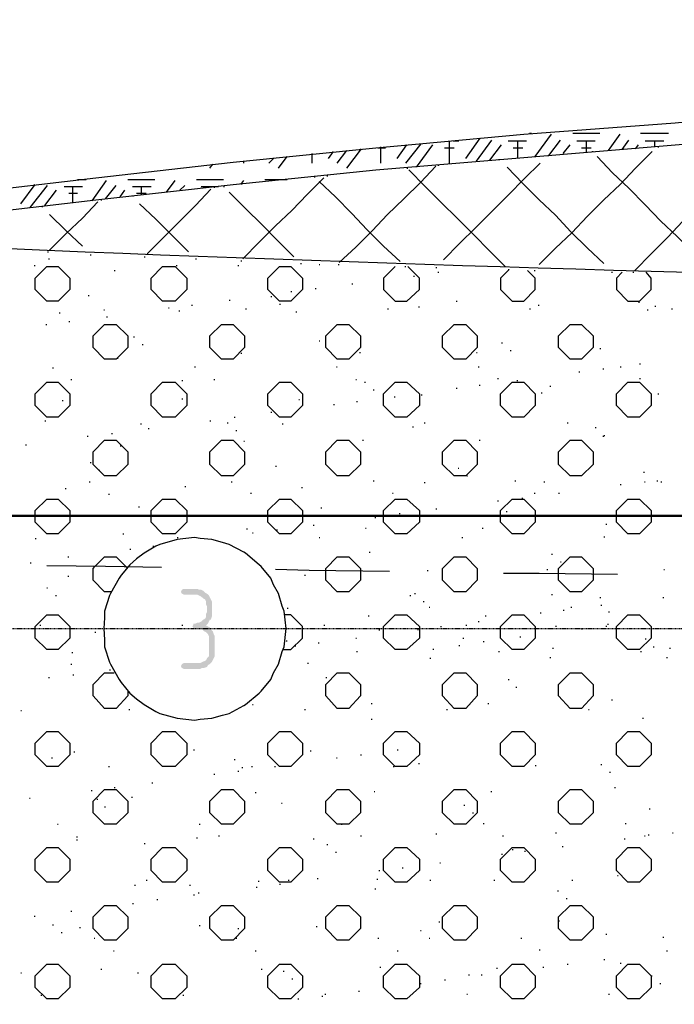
# Model space of a CAD drawing. Header units: millimetres. Extents: x -93479 to 1057970, y -66333 to 172656.
# Tile 42 of 145: x 136060 to 138932, y 47836 to 52157. Entities that reach past the tile are written whole.
import ezdxf

# ---------------------------------------------------------------- set-up
doc = ezdxf.new("R2010")
doc.units = ezdxf.units.MM
doc.linetypes.add('01 Штриховая _4 мм_', pattern=[6, 3.5, -2.5])
doc.layers.add('PDF _Геометрия', color=7, linetype='Continuous')
doc.layers.add('PDF _Сплошная заливка', color=7, linetype='Continuous')
doc.layers.add('РАЗМЕРЫ', color=7, linetype='Continuous', lineweight=9)

# ---------------------------------------------------------------- blocks, each defined once
blk = doc.blocks.new('геология 1')
at = {"layer": 'PDF _Сплошная заливка', "transparency": 33554559}
blk.add_hatch(color=7, dxfattribs=at).paths.add_polyline_path([(4.5017, -10.482), (4.4817, -10.482), (4.4784, -10.4836), (4.4767, -10.487), (4.4784, -10.4903), (4.4817, -10.492), (4.5051, -10.492), (4.5084, -10.4936), (4.5117, -10.4953), (4.5151, -10.4986), (4.5184, -10.5003), (4.5201, -10.5036), (4.5201, -10.5086), (4.5217, -10.512), (4.5217, -10.522), (4.5201, -10.5253), (4.5201, -10.5303), (4.5184, -10.5336), (4.5151, -10.5353), (4.5117, -10.5386), (4.5084, -10.5403), (4.5051, -10.5403), (4.5017, -10.542), (4.4984, -10.542), (4.4984, -10.5436), (4.4967, -10.547), (4.4984, -10.5503), (4.5017, -10.552), (4.5134, -10.552), (4.5167, -10.5553), (4.5201, -10.557), (4.5234, -10.5603), (4.5251, -10.5636), (4.5251, -10.5986), (4.5217, -10.602), (4.5201, -10.6053), (4.5167, -10.607), (4.5134, -10.6086), (4.5101, -10.6103), (4.4817, -10.6103), (4.4784, -10.612), (4.4767, -10.6153), (4.4784, -10.6186), (4.4817, -10.6203), (4.5101, -10.6203), (4.5134, -10.6186), (4.5167, -10.6186), (4.5217, -10.617), (4.5234, -10.6136), (4.5267, -10.612), (4.5301, -10.6086), (4.5317, -10.6053), (4.5334, -10.602), (4.5351, -10.5986), (4.5351, -10.5636), (4.5334, -10.5603), (4.5317, -10.5553), (4.5284, -10.552), (4.5267, -10.5486), (4.5234, -10.547), (4.5201, -10.5453), (4.5234, -10.542), (4.5251, -10.5386), (4.5267, -10.5353), (4.5284, -10.5353), (4.5301, -10.5303), (4.5301, -10.5036), (4.5284, -10.5003), (4.5267, -10.497), (4.5251, -10.4936), (4.5217, -10.4903), (4.5184, -10.4886), (4.5151, -10.4853), (4.5117, -10.4836), (4.5084, -10.4836), (4.5051, -10.482)])
at = {"layer": 'PDF _Геометрия', "color": 7, "lineweight": 25}
for points in [[(1.0584, -10.097), (1.1434, -10.1053), (1.2334, -10.112), (1.3267, -10.117), (1.4234, -10.122), (1.5234, -10.1253), (1.6284, -10.1286), (1.8451, -10.1286, 0.016666), (3.5067, -9.8736), (3.6901, -9.8503), (3.8901, -9.8236), (4.1034, -9.7986), (4.3301, -9.772), (4.5667, -9.7453), (4.8134, -9.7203), (5.0684, -9.697), (5.3301, -9.677, -0.016439), (7.9617, -9.5303), (12.6001, -9.5386), (13.0317, -9.5386)], [(1.8451, -10.1686, 0.01768), (3.5067, -9.912), (3.6901, -9.8886), (3.8901, -9.8636), (4.1034, -9.837), (4.3301, -9.8103), (4.5667, -9.7836), (4.8134, -9.7586), (5.0684, -9.737), (5.3301, -9.7153, -0.015862), (7.9617, -9.5703)]]:
    blk.add_lwpolyline(points, format="xyb", dxfattribs=at)
for points in [[(4.9401, -9.747), (4.9401, -9.7086)], [(4.9467, -9.7086), (4.9567, -9.7086)], [(4.9684, -9.7386), (4.9934, -9.7036)], [(4.9867, -9.7436), (5.0134, -9.707)], [(5.0417, -9.7086), (5.0734, -9.7086)], [(5.0584, -9.737), (5.0584, -9.7086)], [(5.0784, -9.6953), (5.0817, -9.6953)], [(5.0884, -9.7353), (5.1167, -9.697)], [(5.1101, -9.7336), (5.1117, -9.7336), (5.1317, -9.707)], [(5.1534, -9.6953), (5.2001, -9.6953)], [(5.1601, -9.7086), (5.1917, -9.7086)], [(5.1767, -9.7286), (5.1767, -9.7086)], [(5.2151, -9.7253), (5.2351, -9.697)], [(5.2384, -9.7236), (5.2501, -9.707)], [(5.2601, -9.932), (5.2884, -9.9036), (5.3167, -9.8753), (5.3434, -9.847), (5.3717, -9.8203), (5.4001, -9.792), (5.4267, -9.7636), (5.4551, -9.737), (5.4834, -9.7086)], [(5.2701, -9.6953), (5.3184, -9.6953)], [(5.2784, -9.7086), (5.3101, -9.7086)], [(5.2951, -9.7186), (5.2951, -9.7086)], [(4.7467, -9.747), (4.7634, -9.7253)], [(4.7634, -9.7553), (4.7884, -9.722)], [(4.8167, -9.7203), (4.8301, -9.7203)], [(4.8217, -9.747), (4.8217, -9.7186)], [(4.8501, -9.7386), (4.8667, -9.7153)], [(4.8651, -9.747), (4.8917, -9.7136)], [(4.8834, -9.7536), (4.9117, -9.7153)], [(4.9317, -9.7203), (4.9484, -9.7203)], [(5.0101, -9.742), (5.0301, -9.7153)], [(5.0501, -9.7203), (5.0667, -9.7203)], [(5.1367, -9.7303), (5.1484, -9.7153)], [(5.1684, -9.7203), (5.1851, -9.7203)], [(5.2617, -9.722), (5.2667, -9.7153)], [(5.3001, -9.7186), (5.3017, -9.7186)], [(4.6284, -9.747), (4.6367, -9.7386)], [(4.6451, -9.7553), (4.6601, -9.7353)], [(4.7034, -9.747), (4.7034, -9.7303)], [(4.7317, -9.7386), (4.7401, -9.727)], [(5.0251, -9.7403), (5.0267, -9.7403)], [(5.0951, -9.922), (5.1234, -9.8936), (5.1517, -9.867), (5.1784, -9.8386), (5.2067, -9.8103), (5.2351, -9.7836), (5.2617, -9.7553), (5.2901, -9.727)], [(5.1867, -9.727), (5.1884, -9.727)], [(5.3901, -9.9303), (5.3617, -9.902), (5.3334, -9.8736), (5.3051, -9.847), (5.2784, -9.8186), (5.2501, -9.7903), (5.2217, -9.7636), (5.1951, -9.7353)], [(4.5267, -9.7553), (4.5317, -9.7486)], [(4.5851, -9.747), (4.5851, -9.7436)], [(4.7501, -9.9186), (4.7784, -9.892), (4.8067, -9.8636), (4.8334, -9.8353), (4.8617, -9.8086), (4.8901, -9.7803), (4.9167, -9.752)], [(4.8667, -9.7553), (4.8684, -9.7553)], [(5.0367, -9.9253), (5.0101, -9.8986), (4.9817, -9.8703), (4.9534, -9.842), (4.9267, -9.8153), (4.8984, -9.787), (4.8701, -9.7586)], [(4.9201, -9.7503), (4.9217, -9.7503)], [(4.9301, -9.9136), (4.9584, -9.8853), (4.9851, -9.8586), (5.0134, -9.8303), (5.0417, -9.802), (5.0701, -9.7736), (5.0967, -9.747)], [(5.2067, -9.9203), (5.1784, -9.8936), (5.1501, -9.8653), (5.1234, -9.837), (5.0951, -9.8103), (5.0667, -9.782), (5.0401, -9.7536)], [(4.2984, -9.7753), (4.3134, -9.7753)], [(4.3851, -9.7753), (4.4317, -9.7753)], [(4.5034, -9.7753), (4.5501, -9.7753)], [(4.5834, -9.912), (4.6117, -9.8836), (4.6401, -9.8553), (4.6684, -9.8286), (4.6951, -9.8003), (4.7234, -9.772)], [(4.6217, -9.7753), (4.6601, -9.7753)], [(4.7067, -9.7703), (4.7084, -9.7703)], [(4.7284, -9.7686), (4.7301, -9.7686)], [(4.2001, -9.817), (4.2251, -9.7836)], [(4.2167, -9.8236), (4.2467, -9.7853)], [(4.2417, -9.8203), (4.2617, -9.7936)], [(4.2751, -9.787), (4.3067, -9.787)], [(4.2901, -9.8153), (4.2901, -9.787)], [(4.3234, -9.812), (4.3484, -9.777)], [(4.3467, -9.8086), (4.3651, -9.7853)], [(4.3717, -9.8053), (4.3801, -9.7936)], [(4.3934, -9.787), (4.4251, -9.787)], [(4.4084, -9.802), (4.4084, -9.787)], [(4.4184, -9.9036), (4.4451, -9.877), (4.4734, -9.8486), (4.5017, -9.8203), (4.5284, -9.792)], [(4.4517, -9.797), (4.4667, -9.777)], [(4.4751, -9.7936), (4.4834, -9.7853)], [(4.5117, -9.787), (4.5417, -9.787)], [(4.5267, -9.7886), (4.5267, -9.787)], [(4.5334, -9.7886), (4.5351, -9.7886)], [(4.5501, -9.787), (4.5517, -9.787)], [(4.5801, -9.7836), (4.5851, -9.777)], [(4.8551, -9.917), (4.8267, -9.8903), (4.7984, -9.862), (4.7717, -9.8336), (4.7434, -9.8053), (4.7151, -9.7786)], [(4.2834, -9.7986), (4.2984, -9.7986)], [(4.3384, -9.8103), (4.3401, -9.8103)], [(4.3934, -9.8036), (4.3951, -9.8036)], [(4.4001, -9.7986), (4.4167, -9.7986)], [(4.6717, -9.9086), (4.6434, -9.8803), (4.6167, -9.8536), (4.5884, -9.8253), (4.5601, -9.797)], [(4.2367, -9.822), (4.2384, -9.822)], [(4.2501, -9.897), (4.2784, -9.8686), (4.3067, -9.842), (4.3334, -9.8136)], [(4.4901, -9.9003), (4.4617, -9.872), (4.4334, -9.8436), (4.4051, -9.817)], [(4.3067, -9.8903), (4.2784, -9.8636), (4.2501, -9.8353)], [(4.2467, -9.9003), (4.2484, -9.9003)], [(4.2484, -9.912), (4.2501, -9.912)], [(4.3201, -9.9053), (4.3217, -9.9053)], [(4.4134, -9.9086), (4.4151, -9.9086)], [(4.5017, -9.912), (4.5034, -9.912)], [(4.2234, -9.9236), (4.2251, -9.9236)], [(4.4684, -9.9236), (4.4701, -9.9236)], [(4.5751, -9.9236), (4.5767, -9.9236)], [(4.5801, -9.9153), (4.5817, -9.9153)], [(4.6834, -9.9203), (4.6851, -9.9203)], [(4.7151, -9.922), (4.7167, -9.922)], [(4.7484, -9.922), (4.7501, -9.922)], [(4.8467, -9.9253), (4.8267, -9.9453), (4.8267, -9.9653), (4.8467, -9.9853), (4.8667, -9.9853), (4.8884, -9.9653), (4.8884, -9.9453), (4.8684, -9.9253)], [(4.8634, -9.9253), (4.8651, -9.9253)], [(4.9167, -9.927), (4.9184, -9.927)], [(4.3617, -9.932), (4.3634, -9.932)], [(4.8784, -9.942), (4.8801, -9.942)], [(4.9201, -9.9353), (4.9217, -9.9353)], [(5.0417, -9.9303), (5.0434, -9.9303), (5.0284, -9.9453), (5.0284, -9.9653), (5.0484, -9.9853), (5.0684, -9.9853), (5.0884, -9.9653), (5.0884, -9.9453), (5.0751, -9.932)], [(5.0867, -9.932), (5.0884, -9.932)], [(5.2201, -9.9353), (5.2217, -9.9353)], [(5.2384, -9.9353), (5.2284, -9.9453), (5.2284, -9.9653), (5.2484, -9.9853), (5.2684, -9.9853), (5.2884, -9.9653), (5.2884, -9.9453), (5.2801, -9.9353)], [(5.2567, -9.9353), (5.2584, -9.9353)], [(4.7084, -9.9636), (4.7101, -9.9636)], [(4.7717, -9.9553), (4.7734, -9.9553)], [(4.3167, -9.9753), (4.3184, -9.9753)], [(4.6317, -9.977), (4.6334, -9.977)], [(4.6667, -9.9686), (4.6684, -9.9686)], [(4.4551, -9.997), (4.4567, -9.997)], [(4.4951, -9.992), (4.4967, -9.992)], [(4.5601, -9.9836), (4.5617, -9.9836)], [(4.6467, -9.9903), (4.6484, -9.9903)], [(4.8867, -9.9953), (4.8884, -9.9953)], [(4.9517, -9.9853), (4.9534, -9.9853)], [(5.0934, -9.992), (5.0951, -9.992)], [(5.2667, -9.987), (5.2684, -9.987)], [(5.2951, -9.9936), (5.2967, -9.9936)], [(4.2667, -10.0053), (4.2684, -10.0053)], [(4.3434, -10.0003), (4.3451, -10.0003)], [(4.3484, -10.012), (4.3501, -10.012)], [(4.4734, -10.002), (4.4751, -10.002)], [(4.5884, -9.9986), (4.5901, -9.9986)], [(4.6751, -10.0036), (4.6767, -10.0036)], [(4.8334, -9.9986), (4.8351, -9.9986)], [(5.0784, -9.9986), (5.0801, -9.9986)], [(5.2817, -10.0003), (5.2834, -10.0003)], [(5.3234, -9.9986), (5.3251, -9.9986)], [(4.2434, -10.0253), (4.2451, -10.0253)], [(4.2834, -10.0203), (4.2851, -10.0203)], [(4.3951, -10.047), (4.3967, -10.047)], [(4.4101, -10.0603), (4.4117, -10.0603)], [(4.7151, -10.0536), (4.7167, -10.0536)], [(5.0301, -10.057), (5.0317, -10.057)], [(4.5801, -10.0753), (4.5817, -10.0753)], [(4.7851, -10.0736), (4.7867, -10.0736)], [(4.9867, -10.0736), (4.9884, -10.0736)], [(5.0451, -10.0703), (5.0467, -10.0703)], [(5.2001, -10.067), (5.2017, -10.067)], [(4.3667, -10.0836), (4.3684, -10.0836)], [(4.5001, -10.0986), (4.5017, -10.0986)], [(4.7451, -10.0986), (4.7467, -10.0986)], [(4.9901, -10.0986), (4.9917, -10.0986)], [(5.2351, -10.0986), (5.2367, -10.0986)], [(5.2684, -10.0936), (5.2701, -10.0936)], [(4.2551, -10.1003), (4.2567, -10.1003)], [(5.1634, -10.107), (5.1651, -10.107)], [(5.2051, -10.102), (5.2067, -10.102)], [(4.2867, -10.1203), (4.2884, -10.1203)], [(4.4784, -10.122), (4.4801, -10.122)], [(4.5334, -10.1203), (4.5351, -10.1203)], [(4.7784, -10.1203), (4.7801, -10.1203)], [(4.7934, -10.1253), (4.7951, -10.1253)], [(4.9917, -10.1303), (4.9934, -10.1303)], [(5.0234, -10.1186), (5.0251, -10.1186)], [(5.0567, -10.122), (5.0584, -10.122)], [(5.1134, -10.132), (5.1151, -10.132)], [(5.2684, -10.1186), (5.2701, -10.1186)], [(4.8084, -10.1386), (4.8101, -10.1386)], [(4.8451, -10.1503), (4.8467, -10.1503)], [(4.8917, -10.147), (4.8934, -10.147)], [(4.9517, -10.1353), (4.9534, -10.1353)], [(5.0984, -10.1436), (5.1001, -10.1436)], [(5.3001, -10.1453), (5.3017, -10.1453)], [(4.2717, -10.157), (4.2734, -10.157)], [(4.4784, -10.1536), (4.4801, -10.1536)], [(4.6801, -10.1553), (4.6817, -10.1553)], [(4.7401, -10.1636), (4.7417, -10.1636)], [(4.7801, -10.1586), (4.7817, -10.1586)], [(4.6317, -10.177), (4.6334, -10.177)], [(4.2417, -10.192), (4.2434, -10.192)], [(4.4067, -10.197), (4.4084, -10.197)], [(4.5267, -10.192), (4.5284, -10.192)], [(4.5567, -10.1953), (4.5584, -10.1953)], [(4.5684, -10.1853), (4.5701, -10.1853)], [(4.6517, -10.197), (4.6534, -10.197)], [(4.8967, -10.1953), (4.8984, -10.1953)], [(5.1434, -10.1953), (5.1451, -10.1953)], [(4.3151, -10.2186), (4.3167, -10.2186)], [(4.3567, -10.2136), (4.3584, -10.2136)], [(4.4201, -10.2053), (4.4217, -10.2053)], [(4.5717, -10.2086), (4.5734, -10.2086)], [(4.8767, -10.202), (4.8784, -10.202)], [(5.1917, -10.2036), (5.1934, -10.2036)], [(5.2051, -10.2186), (5.2067, -10.2186)], [(5.2067, -10.217), (5.2084, -10.217)], [(4.2084, -10.2336), (4.2101, -10.2336)], [(4.3717, -10.2353), (4.3734, -10.2353)], [(4.5851, -10.227), (4.5867, -10.227)], [(4.7901, -10.2253), (4.7917, -10.2253)], [(4.9917, -10.2253), (4.9934, -10.2253)], [(4.3201, -10.2636), (4.3217, -10.2636)], [(4.3351, -10.277), (4.3367, -10.277)], [(4.6401, -10.2703), (4.6417, -10.2703)], [(4.9551, -10.2736), (4.9567, -10.2736)], [(4.9701, -10.287), (4.9717, -10.287)], [(5.2751, -10.2803), (5.2767, -10.2803)], [(4.3184, -10.297), (4.3201, -10.297)], [(4.5634, -10.297), (4.5651, -10.297)], [(4.8084, -10.2953), (4.8101, -10.2953)], [(4.8967, -10.2986), (4.8984, -10.2986)], [(5.0534, -10.2953), (5.0551, -10.2953)], [(5.1034, -10.297), (5.1051, -10.297)], [(5.2351, -10.302), (5.2367, -10.302)], [(5.2767, -10.297), (5.2784, -10.297)], [(5.2984, -10.2953), (5.3001, -10.2953)], [(5.3051, -10.297), (5.3067, -10.297)], [(4.2767, -10.3086), (4.2784, -10.3086)], [(4.3517, -10.3186), (4.3534, -10.3186)], [(4.4834, -10.3053), (4.4851, -10.3053)], [(4.5967, -10.317), (4.5984, -10.317)], [(4.6851, -10.307), (4.6867, -10.307)], [(4.8417, -10.317), (4.8434, -10.317)], [(5.0867, -10.317), (5.0884, -10.317)], [(5.1284, -10.317), (5.1301, -10.317)], [(5.0234, -10.3303), (5.0251, -10.3303)], [(5.0651, -10.3253), (5.0667, -10.3253)], [(4.4034, -10.3403), (4.4051, -10.3403)], [(4.7184, -10.342), (4.7201, -10.342)], [(4.8534, -10.352), (4.8551, -10.352)], [(4.9167, -10.3436), (4.9184, -10.3436)], [(5.0384, -10.3486), (5.0401, -10.3486)], [(4.7051, -10.372), (4.7067, -10.372)], [(4.7334, -10.3553), (4.7351, -10.3553)], [(4.8117, -10.3586), (4.8134, -10.3586)], [(5.2101, -10.3703), (5.2117, -10.3703)], [(4.3767, -10.387), (4.3784, -10.387)], [(4.5901, -10.3786), (4.5917, -10.3786)], [(4.6001, -10.3853), (4.6017, -10.3853)], [(4.6417, -10.3803), (4.6434, -10.3803)], [(4.7951, -10.377), (4.7967, -10.377)], [(4.9967, -10.377), (4.9984, -10.377)], [(4.2251, -10.3953), (4.2267, -10.3953)], [(4.4701, -10.3936), (4.4717, -10.3936)], [(4.7151, -10.3936), (4.7167, -10.3936)], [(4.9617, -10.3936), (4.9634, -10.3936)], [(5.2067, -10.392), (5.2084, -10.392)], [(4.3884, -10.4136), (4.3901, -10.4136)], [(4.4284, -10.4086), (4.4301, -10.4086)], [(4.8017, -10.4186), (4.8034, -10.4186)], [(5.1167, -10.422), (5.1184, -10.422)], [(4.2167, -10.437), (4.2184, -10.437)], [(4.2817, -10.427), (4.2834, -10.427)], [(4.3567, -10.487), (4.3451, -10.487), (4.3251, -10.467), (4.3251, -10.447), (4.3284, -10.4436), (4.3451, -10.427), (4.3651, -10.427), (4.3834, -10.4453), (4.3851, -10.4453)], [(5.1317, -10.4353), (5.1334, -10.4353)], [(4.4434, -10.4453), (4.3467, -10.4436), (4.2451, -10.442)], [(4.8367, -10.452), (4.6984, -10.4503), (4.6401, -10.4486)], [(4.9017, -10.4503), (4.9034, -10.4503)], [(5.2301, -10.457), (5.0951, -10.4553), (5.0334, -10.4553)], [(5.1084, -10.4486), (5.1101, -10.4486)], [(5.3101, -10.4486), (5.3117, -10.4486)], [(4.2817, -10.4603), (4.2834, -10.4603)], [(4.6901, -10.4586), (4.6917, -10.4586)], [(4.2451, -10.4803), (4.2467, -10.4803)], [(4.8801, -10.4903), (4.8817, -10.4903)], [(4.2601, -10.4936), (4.2617, -10.4936)], [(4.8717, -10.4936), (4.8734, -10.4936)], [(4.8951, -10.5036), (4.8967, -10.5036)], [(5.1167, -10.492), (5.1184, -10.492)], [(5.2001, -10.497), (5.2017, -10.497)], [(5.3084, -10.497), (5.3101, -10.497)], [(4.6601, -10.5153), (4.6617, -10.5153)], [(4.9051, -10.5136), (4.9067, -10.5136)], [(5.0967, -10.5236), (5.0984, -10.5236)], [(5.1367, -10.5186), (5.1384, -10.5186)], [(5.1501, -10.5136), (5.1517, -10.5136)], [(5.2017, -10.5103), (5.2034, -10.5103)], [(5.2151, -10.522), (5.2167, -10.522)], [(4.6534, -10.587), (4.6667, -10.587), (4.6867, -10.567), (4.6867, -10.547), (4.6667, -10.527), (4.6551, -10.527)], [(4.8001, -10.5286), (4.8017, -10.5286)], [(4.9901, -10.5386), (4.9917, -10.5386)], [(5.0017, -10.5286), (5.0034, -10.5286)], [(4.2334, -10.5446), (4.2351, -10.5446)], [(4.3284, -10.557), (4.3301, -10.557)], [(4.4784, -10.5446), (4.4801, -10.5446)], [(4.7234, -10.5446), (4.7251, -10.5446)], [(4.8184, -10.5529), (4.8201, -10.5529)], [(4.8851, -10.552), (4.8867, -10.552)], [(4.9251, -10.547), (4.9267, -10.547)], [(4.9684, -10.5446), (4.9701, -10.5446)], [(5.1234, -10.5462), (5.1251, -10.5462)], [(5.1684, -10.5512), (5.1701, -10.5512)], [(5.2101, -10.5462), (5.2117, -10.5462)], [(5.2134, -10.5429), (5.2151, -10.5429)], [(4.6584, -10.572), (4.6601, -10.572)], [(4.7134, -10.5753), (4.7151, -10.5753)], [(4.7784, -10.567), (4.7801, -10.567)], [(4.9634, -10.567), (4.9651, -10.567)], [(4.9984, -10.5729), (5.0001, -10.5729)], [(5.0617, -10.5646), (5.0634, -10.5646)], [(5.2784, -10.5686), (5.2801, -10.5686)], [(4.2884, -10.592), (4.2901, -10.592)], [(4.6734, -10.5803), (4.6751, -10.5803)], [(4.7801, -10.5903), (4.7817, -10.5903)], [(4.9117, -10.5862), (4.9134, -10.5862)], [(4.9567, -10.5796), (4.9584, -10.5796)], [(5.0251, -10.5903), (5.0267, -10.5903)], [(5.1184, -10.5846), (5.1201, -10.5846)], [(5.2701, -10.5903), (5.2717, -10.5903)], [(5.2917, -10.582), (5.2934, -10.582)], [(5.3201, -10.5846), (5.3217, -10.5846)], [(4.9067, -10.602), (4.9084, -10.602)], [(5.1134, -10.6003), (5.1151, -10.6003)], [(5.3151, -10.6003), (5.3167, -10.6003)], [(4.2867, -10.612), (4.2884, -10.612)], [(4.3851, -10.6586), (4.3851, -10.667), (4.3651, -10.6886), (4.3451, -10.6886), (4.3251, -10.667), (4.3251, -10.647), (4.3451, -10.627), (4.3617, -10.627)], [(4.3534, -10.622), (4.3551, -10.622)], [(4.6951, -10.6103), (4.6967, -10.6103)], [(4.2484, -10.6353), (4.2501, -10.6353)], [(4.2901, -10.6303), (4.2917, -10.6303)], [(4.7267, -10.6353), (4.7284, -10.6353)], [(5.0417, -10.6386), (5.0434, -10.6386)], [(5.0551, -10.652), (5.0567, -10.652)], [(5.2201, -10.6736), (5.2217, -10.6736)], [(4.2001, -10.692), (4.2017, -10.692)], [(4.3867, -10.6903), (4.3884, -10.6903)], [(4.6001, -10.682), (4.6017, -10.682)], [(4.6901, -10.6903), (4.6917, -10.6903)], [(4.8051, -10.6803), (4.8067, -10.6803)], [(4.9351, -10.6903), (4.9367, -10.6903)], [(5.0067, -10.6803), (5.0084, -10.6803)], [(5.1801, -10.6903), (5.1817, -10.6903)], [(4.8051, -10.707), (4.8067, -10.707)], [(5.2734, -10.7053), (5.2751, -10.7053)], [(4.4984, -10.7603), (4.5001, -10.7603)], [(4.7001, -10.762), (4.7017, -10.762)], [(4.8501, -10.7603), (4.8517, -10.7603)], [(4.2534, -10.7736), (4.2551, -10.7736)], [(4.2917, -10.7636), (4.2934, -10.7636)], [(4.5684, -10.777), (4.5701, -10.777)], [(4.7451, -10.7736), (4.7467, -10.7736)], [(4.7867, -10.7686), (4.7884, -10.7686)], [(4.3517, -10.7886), (4.3534, -10.7886)], [(4.5751, -10.797), (4.5767, -10.797)], [(4.5817, -10.7903), (4.5834, -10.7903)], [(4.5984, -10.7886), (4.6001, -10.7886)], [(4.6384, -10.7886), (4.6401, -10.7886)], [(4.8434, -10.7886), (4.8451, -10.7886)], [(4.8867, -10.7836), (4.8884, -10.7836)], [(5.0884, -10.787), (5.0901, -10.787)], [(5.2017, -10.7853), (5.2034, -10.7853)], [(4.5334, -10.802), (4.5351, -10.802)], [(5.2167, -10.7986), (5.2184, -10.7986)], [(4.3217, -10.8303), (4.3234, -10.8303)], [(4.3617, -10.8253), (4.3634, -10.8253)], [(4.4267, -10.817), (4.4284, -10.817)], [(5.2251, -10.8253), (5.2267, -10.8253)], [(4.2151, -10.8436), (4.2167, -10.8436)], [(4.3317, -10.8453), (4.3334, -10.8453)], [(4.3917, -10.842), (4.3934, -10.842)], [(4.6051, -10.8336), (4.6067, -10.8336)], [(4.8101, -10.832), (4.8117, -10.832)], [(5.0117, -10.832), (5.0134, -10.832)], [(4.3451, -10.8586), (4.3467, -10.8586)], [(4.6501, -10.852), (4.6517, -10.852)], [(4.9651, -10.8553), (4.9667, -10.8553)], [(5.2851, -10.862), (5.2867, -10.862)], [(4.9801, -10.8686), (4.9817, -10.8686)], [(4.2634, -10.8886), (4.2651, -10.8886)], [(4.5084, -10.8886), (4.5101, -10.8886)], [(4.7534, -10.8886), (4.7551, -10.8886)], [(4.9984, -10.887), (5.0001, -10.887)], [(5.2434, -10.887), (5.2451, -10.887)], [(4.2967, -10.9103), (4.2984, -10.9103)], [(4.2967, -10.9153), (4.2984, -10.9153)], [(4.5034, -10.912), (4.5051, -10.912)], [(4.5417, -10.9086), (4.5434, -10.9086)], [(4.7051, -10.9136), (4.7067, -10.9136)], [(4.7867, -10.9086), (4.7884, -10.9086)], [(4.9167, -10.9053), (4.9184, -10.9053)], [(5.0317, -10.9086), (5.0334, -10.9086)], [(5.1234, -10.9036), (5.1251, -10.9036)], [(5.2417, -10.9136), (5.2434, -10.9136)], [(5.2767, -10.9086), (5.2784, -10.9086)], [(5.2834, -10.907), (5.2851, -10.907)], [(5.3251, -10.9036), (5.3267, -10.9036)], [(4.4134, -10.922), (4.4151, -10.922)], [(4.7284, -10.9236), (4.7301, -10.9236)], [(5.0484, -10.932), (5.0501, -10.932)], [(5.1351, -10.927), (5.1367, -10.927)], [(4.7434, -10.937), (4.7451, -10.937)], [(5.0301, -10.9403), (5.0317, -10.9403)], [(5.0701, -10.9353), (5.0717, -10.9353)], [(4.8584, -10.9636), (4.8601, -10.9636)], [(4.9234, -10.9553), (4.9251, -10.9553)], [(4.7117, -10.982), (4.7134, -10.982)], [(4.8151, -10.9836), (4.8167, -10.9836)], [(4.8184, -10.9686), (4.8201, -10.9686)], [(5.2301, -10.977), (5.2317, -10.977)], [(4.3967, -10.9936), (4.3984, -10.9936)], [(4.4167, -10.9853), (4.4184, -10.9853)], [(4.4917, -10.9936), (4.4934, -10.9936)], [(4.6067, -10.997), (4.6084, -10.997)], [(4.6101, -10.987), (4.6117, -10.987)], [(4.6467, -10.992), (4.6484, -10.992)], [(4.6617, -10.9853), (4.6634, -10.9853)], [(4.8117, -11.0003), (4.8134, -11.0003)], [(4.9067, -10.9853), (4.9084, -10.9853)], [(5.0167, -10.9853), (5.0184, -10.9853)], [(5.1517, -10.9853), (5.1534, -10.9853)], [(4.4984, -11.0103), (4.5001, -11.0103)], [(4.5067, -11.007), (4.5084, -11.007)], [(5.1267, -11.0036), (5.1284, -11.0036)], [(5.1417, -11.017), (5.1434, -11.017)], [(4.3934, -11.0253), (4.3951, -11.0253)], [(4.4351, -11.0186), (4.4367, -11.0186)], [(4.2234, -11.047), (4.2251, -11.047)], [(4.2867, -11.0386), (4.2884, -11.0386)], [(4.2551, -11.062), (4.2567, -11.062)], [(4.3017, -11.067), (4.3034, -11.067)], [(4.5084, -11.0636), (4.5101, -11.0636)], [(4.5751, -11.0686), (4.5767, -11.0686)], [(4.7101, -11.0653), (4.7117, -11.0653)], [(4.9217, -11.057), (4.9234, -11.057)], [(5.1284, -11.0553), (5.1301, -11.0553)], [(4.2701, -11.0753), (4.2717, -11.0753)], [(4.3267, -11.0853), (4.3284, -11.0853)], [(4.5717, -11.0853), (4.5734, -11.0853)], [(4.8167, -11.0853), (4.8184, -11.0853)], [(4.8901, -11.072), (4.8917, -11.072)], [(4.9051, -11.0853), (4.9067, -11.0853)], [(5.0634, -11.0853), (5.0651, -11.0853)], [(5.2101, -11.0786), (5.2117, -11.0786)], [(5.3084, -11.0836), (5.3101, -11.0836)], [(4.3601, -11.107), (4.3617, -11.107)], [(4.6051, -11.107), (4.6067, -11.107)], [(4.8501, -11.107), (4.8517, -11.107)], [(5.0951, -11.1053), (5.0967, -11.1053)], [(5.3151, -11.107), (5.3167, -11.107)], [(4.8201, -11.1353), (4.8217, -11.1353)], [(5.0217, -11.137), (5.0234, -11.137)], [(5.1017, -11.1353), (5.1034, -11.1353)], [(5.1434, -11.1303), (5.1451, -11.1303)], [(5.2067, -11.122), (5.2084, -11.122)], [(5.2351, -11.1286), (5.2367, -11.1286)], [(4.2001, -11.1453), (4.2017, -11.1453)], [(4.3384, -11.1386), (4.3401, -11.1386)], [(4.4017, -11.1453), (4.4034, -11.1453)], [(4.6151, -11.1386), (4.6167, -11.1386)], [(4.6534, -11.142), (4.6551, -11.142)], [(4.9734, -11.1486), (4.9751, -11.1486)], [(4.9951, -11.1486), (4.9967, -11.1486)], [(5.2884, -11.1503), (5.2901, -11.1503)], [(4.6684, -11.1553), (4.6701, -11.1553)], [(4.8901, -11.1636), (4.8917, -11.1636)], [(4.9317, -11.157), (4.9334, -11.157)], [(5.3034, -11.1636), (5.3051, -11.1636)], [(4.2351, -11.1836), (4.2367, -11.1836)], [(4.4801, -11.1836), (4.4817, -11.1836)], [(4.7201, -11.1853), (4.7217, -11.1853)], [(4.7251, -11.182), (4.7267, -11.182)], [(4.7834, -11.177), (4.7851, -11.177)], [(4.9701, -11.182), (4.9717, -11.182)], [(5.2151, -11.182), (5.2167, -11.182)], [(4.6784, -11.1903), (4.6801, -11.1903)]]:
    blk.add_lwpolyline(points, dxfattribs=at)
for points in [[(4.2251, -9.9653), (4.2251, -9.9453), (4.2451, -9.9253), (4.2651, -9.9253), (4.2851, -9.9453), (4.2851, -9.9653), (4.2651, -9.9853), (4.2451, -9.9853)], [(4.4251, -9.9653), (4.4251, -9.9453), (4.4451, -9.9253), (4.4667, -9.9253), (4.4867, -9.9453), (4.4867, -9.9653), (4.4667, -9.9853), (4.4451, -9.9853)], [(4.6267, -9.9653), (4.6267, -9.9453), (4.6467, -9.9253), (4.6667, -9.9253), (4.6867, -9.9453), (4.6867, -9.9653), (4.6667, -9.9853), (4.6467, -9.9853)], [(4.3251, -10.0653), (4.3251, -10.0453), (4.3451, -10.0253), (4.3651, -10.0253), (4.3851, -10.0453), (4.3851, -10.0653), (4.3651, -10.0853), (4.3451, -10.0853)], [(4.5267, -10.0653), (4.5267, -10.0453), (4.5467, -10.0253), (4.5667, -10.0253), (4.5867, -10.0453), (4.5867, -10.0653), (4.5667, -10.0853), (4.5467, -10.0853)], [(4.7267, -10.0653), (4.7267, -10.0453), (4.7467, -10.0253), (4.7667, -10.0253), (4.7867, -10.0453), (4.7867, -10.0653), (4.7667, -10.0853), (4.7467, -10.0853)], [(4.9284, -10.0653), (4.9284, -10.0453), (4.9484, -10.0253), (4.9684, -10.0253), (4.9884, -10.0453), (4.9884, -10.0653), (4.9684, -10.0853), (4.9484, -10.0853)], [(5.1284, -10.0653), (5.1284, -10.0453), (5.1484, -10.0253), (5.1684, -10.0253), (5.1884, -10.0453), (5.1884, -10.0653), (5.1684, -10.0853), (5.1484, -10.0853)], [(4.2251, -10.1653), (4.2251, -10.1453), (4.2451, -10.1253), (4.2651, -10.1253), (4.2851, -10.1453), (4.2851, -10.1653), (4.2651, -10.1853), (4.2451, -10.1853)], [(4.4251, -10.1653), (4.4251, -10.1453), (4.4451, -10.1253), (4.4667, -10.1253), (4.4867, -10.1453), (4.4867, -10.1653), (4.4667, -10.1853), (4.4451, -10.1853)], [(4.6267, -10.1653), (4.6267, -10.1453), (4.6467, -10.1253), (4.6667, -10.1253), (4.6867, -10.1453), (4.6867, -10.1653), (4.6667, -10.1853), (4.6467, -10.1853)], [(4.8267, -10.1653), (4.8267, -10.1453), (4.8467, -10.1253), (4.8667, -10.1253), (4.8884, -10.1453), (4.8884, -10.1653), (4.8667, -10.1853), (4.8467, -10.1853)], [(5.0284, -10.1653), (5.0284, -10.1453), (5.0484, -10.1253), (5.0684, -10.1253), (5.0884, -10.1453), (5.0884, -10.1653), (5.0684, -10.1853), (5.0484, -10.1853)], [(5.2284, -10.1653), (5.2284, -10.1453), (5.2484, -10.1253), (5.2684, -10.1253), (5.2884, -10.1453), (5.2884, -10.1653), (5.2684, -10.1853), (5.2484, -10.1853)], [(4.3251, -10.267), (4.3251, -10.2453), (4.3451, -10.2253), (4.3651, -10.2253), (4.3851, -10.2453), (4.3851, -10.267), (4.3651, -10.287), (4.3451, -10.287)], [(4.5267, -10.267), (4.5267, -10.2453), (4.5467, -10.2253), (4.5667, -10.2253), (4.5867, -10.2453), (4.5867, -10.267), (4.5667, -10.287), (4.5467, -10.287)], [(4.7267, -10.267), (4.7267, -10.2453), (4.7467, -10.2253), (4.7667, -10.2253), (4.7867, -10.2453), (4.7867, -10.267), (4.7667, -10.287), (4.7467, -10.287)], [(4.9284, -10.267), (4.9284, -10.2453), (4.9484, -10.2253), (4.9684, -10.2253), (4.9884, -10.2453), (4.9884, -10.267), (4.9684, -10.287), (4.9484, -10.287)], [(5.1284, -10.267), (5.1284, -10.2453), (5.1484, -10.2253), (5.1684, -10.2253), (5.1884, -10.2453), (5.1884, -10.267), (5.1684, -10.287), (5.1484, -10.287)], [(4.2251, -10.367), (4.2251, -10.347), (4.2451, -10.327), (4.2651, -10.327), (4.2851, -10.347), (4.2851, -10.367), (4.2651, -10.387), (4.2451, -10.387)], [(4.4251, -10.367), (4.4251, -10.347), (4.4451, -10.327), (4.4667, -10.327), (4.4867, -10.347), (4.4867, -10.367), (4.4667, -10.387), (4.4451, -10.387)], [(4.6267, -10.367), (4.6267, -10.347), (4.6467, -10.327), (4.6667, -10.327), (4.6867, -10.347), (4.6867, -10.367), (4.6667, -10.387), (4.6467, -10.387)], [(4.8267, -10.367), (4.8267, -10.347), (4.8467, -10.327), (4.8667, -10.327), (4.8884, -10.347), (4.8884, -10.367), (4.8667, -10.387), (4.8467, -10.387)], [(5.0284, -10.367), (5.0284, -10.347), (5.0484, -10.327), (5.0684, -10.327), (5.0884, -10.347), (5.0884, -10.367), (5.0684, -10.387), (5.0484, -10.387)], [(5.2284, -10.367), (5.2284, -10.347), (5.2484, -10.327), (5.2684, -10.327), (5.2884, -10.347), (5.2884, -10.367), (5.2684, -10.387), (5.2484, -10.387)], [(4.6584, -10.5503), (4.6551, -10.5203), (4.6517, -10.512), (4.6451, -10.4903), (4.6367, -10.4753), (4.6317, -10.4636), (4.6151, -10.4436), (4.6117, -10.4403), (4.5884, -10.4203), (4.5851, -10.4186), (4.5601, -10.4053), (4.5484, -10.402), (4.5301, -10.397), (4.5101, -10.3953), (4.5001, -10.3936), (4.4701, -10.397), (4.4401, -10.4053), (4.4334, -10.4086), (4.4134, -10.4203), (4.4001, -10.4303), (4.3884, -10.4403), (4.3734, -10.4586), (4.3701, -10.4636), (4.3551, -10.4903), (4.3534, -10.4936), (4.3451, -10.5203), (4.3451, -10.532), (4.3434, -10.5503), (4.3451, -10.5703), (4.3451, -10.582), (4.3534, -10.6086), (4.3551, -10.612), (4.3701, -10.6386), (4.3734, -10.6436), (4.3884, -10.662), (4.4001, -10.672), (4.4134, -10.682), (4.4334, -10.6936), (4.4401, -10.697), (4.4701, -10.7053), (4.5001, -10.7086), (4.5101, -10.707), (4.5301, -10.7053), (4.5484, -10.7003), (4.5601, -10.697), (4.5851, -10.6836), (4.5884, -10.682), (4.6117, -10.662), (4.6151, -10.6586), (4.6317, -10.6386), (4.6367, -10.627), (4.6451, -10.612), (4.6517, -10.5903), (4.6551, -10.582)], [(4.7267, -10.467), (4.7267, -10.447), (4.7467, -10.427), (4.7667, -10.427), (4.7867, -10.447), (4.7867, -10.467), (4.7667, -10.487), (4.7467, -10.487)], [(4.9284, -10.467), (4.9284, -10.447), (4.9484, -10.427), (4.9684, -10.427), (4.9884, -10.447), (4.9884, -10.467), (4.9684, -10.487), (4.9484, -10.487)], [(5.1284, -10.467), (5.1284, -10.447), (5.1484, -10.427), (5.1684, -10.427), (5.1884, -10.447), (5.1884, -10.467), (5.1684, -10.487), (5.1484, -10.487)], [(4.2251, -10.567), (4.2251, -10.547), (4.2451, -10.527), (4.2651, -10.527), (4.2851, -10.547), (4.2851, -10.567), (4.2651, -10.587), (4.2451, -10.587)], [(4.8267, -10.567), (4.8267, -10.547), (4.8467, -10.527), (4.8667, -10.527), (4.8884, -10.547), (4.8884, -10.567), (4.8667, -10.587), (4.8467, -10.587)], [(5.0284, -10.567), (5.0284, -10.547), (5.0484, -10.527), (5.0684, -10.527), (5.0884, -10.547), (5.0884, -10.567), (5.0684, -10.587), (5.0484, -10.587)], [(5.2284, -10.567), (5.2284, -10.547), (5.2484, -10.527), (5.2684, -10.527), (5.2884, -10.547), (5.2884, -10.567), (5.2684, -10.587), (5.2484, -10.587)], [(4.7267, -10.667), (4.7267, -10.647), (4.7467, -10.627), (4.7667, -10.627), (4.7867, -10.647), (4.7867, -10.667), (4.7667, -10.6886), (4.7467, -10.6886)], [(4.9284, -10.667), (4.9284, -10.647), (4.9484, -10.627), (4.9684, -10.627), (4.9884, -10.647), (4.9884, -10.667), (4.9684, -10.6886), (4.9484, -10.6886)], [(5.1284, -10.667), (5.1284, -10.647), (5.1484, -10.627), (5.1684, -10.627), (5.1884, -10.647), (5.1884, -10.667), (5.1684, -10.6886), (5.1484, -10.6886)], [(4.2251, -10.7686), (4.2251, -10.7486), (4.2451, -10.7286), (4.2651, -10.7286), (4.2851, -10.7486), (4.2851, -10.7686), (4.2651, -10.7886), (4.2451, -10.7886)], [(4.4251, -10.7686), (4.4251, -10.7486), (4.4451, -10.7286), (4.4667, -10.7286), (4.4867, -10.7486), (4.4867, -10.7686), (4.4667, -10.7886), (4.4451, -10.7886)], [(4.6267, -10.7686), (4.6267, -10.7486), (4.6467, -10.7286), (4.6667, -10.7286), (4.6867, -10.7486), (4.6867, -10.7686), (4.6667, -10.7886), (4.6467, -10.7886)], [(4.8267, -10.7686), (4.8267, -10.7486), (4.8467, -10.7286), (4.8667, -10.7286), (4.8884, -10.7486), (4.8884, -10.7686), (4.8667, -10.7886), (4.8467, -10.7886)], [(5.0284, -10.7686), (5.0284, -10.7486), (5.0484, -10.7286), (5.0684, -10.7286), (5.0884, -10.7486), (5.0884, -10.7686), (5.0684, -10.7886), (5.0484, -10.7886)], [(5.2284, -10.7686), (5.2284, -10.7486), (5.2484, -10.7286), (5.2684, -10.7286), (5.2884, -10.7486), (5.2884, -10.7686), (5.2684, -10.7886), (5.2484, -10.7886)], [(4.3251, -10.8686), (4.3251, -10.8486), (4.3451, -10.8286), (4.3651, -10.8286), (4.3851, -10.8486), (4.3851, -10.8686), (4.3651, -10.8886), (4.3451, -10.8886)], [(4.5267, -10.8686), (4.5267, -10.8486), (4.5467, -10.8286), (4.5667, -10.8286), (4.5867, -10.8486), (4.5867, -10.8686), (4.5667, -10.8886), (4.5467, -10.8886)], [(4.7267, -10.8686), (4.7267, -10.8486), (4.7467, -10.8286), (4.7667, -10.8286), (4.7867, -10.8486), (4.7867, -10.8686), (4.7667, -10.8886), (4.7467, -10.8886)], [(4.9284, -10.8686), (4.9284, -10.8486), (4.9484, -10.8286), (4.9684, -10.8286), (4.9884, -10.8486), (4.9884, -10.8686), (4.9684, -10.8886), (4.9484, -10.8886)], [(5.1284, -10.8686), (5.1284, -10.8486), (5.1484, -10.8286), (5.1684, -10.8286), (5.1884, -10.8486), (5.1884, -10.8686), (5.1684, -10.8886), (5.1484, -10.8886)], [(4.2251, -10.9686), (4.2251, -10.9486), (4.2451, -10.9286), (4.2651, -10.9286), (4.2851, -10.9486), (4.2851, -10.9686), (4.2651, -10.9886), (4.2451, -10.9886)], [(4.4251, -10.9686), (4.4251, -10.9486), (4.4451, -10.9286), (4.4667, -10.9286), (4.4867, -10.9486), (4.4867, -10.9686), (4.4667, -10.9886), (4.4451, -10.9886)], [(4.6267, -10.9686), (4.6267, -10.9486), (4.6467, -10.9286), (4.6667, -10.9286), (4.6867, -10.9486), (4.6867, -10.9686), (4.6667, -10.9886), (4.6467, -10.9886)], [(4.8267, -10.9686), (4.8267, -10.9486), (4.8467, -10.9286), (4.8667, -10.9286), (4.8884, -10.9486), (4.8884, -10.9686), (4.8667, -10.9886), (4.8467, -10.9886)], [(5.0284, -10.9686), (5.0284, -10.9486), (5.0484, -10.9286), (5.0684, -10.9286), (5.0884, -10.9486), (5.0884, -10.9686), (5.0684, -10.9886), (5.0484, -10.9886)], [(5.2284, -10.9686), (5.2284, -10.9486), (5.2484, -10.9286), (5.2684, -10.9286), (5.2884, -10.9486), (5.2884, -10.9686), (5.2684, -10.9886), (5.2484, -10.9886)], [(4.3251, -11.0686), (4.3251, -11.0486), (4.3451, -11.0286), (4.3651, -11.0286), (4.3851, -11.0486), (4.3851, -11.0686), (4.3651, -11.0886), (4.3451, -11.0886)], [(4.5267, -11.0686), (4.5267, -11.0486), (4.5467, -11.0286), (4.5667, -11.0286), (4.5867, -11.0486), (4.5867, -11.0686), (4.5667, -11.0886), (4.5467, -11.0886)], [(4.7267, -11.0686), (4.7267, -11.0486), (4.7467, -11.0286), (4.7667, -11.0286), (4.7867, -11.0486), (4.7867, -11.0686), (4.7667, -11.0886), (4.7467, -11.0886)], [(4.9284, -11.0686), (4.9284, -11.0486), (4.9484, -11.0286), (4.9684, -11.0286), (4.9884, -11.0486), (4.9884, -11.0686), (4.9684, -11.0886), (4.9484, -11.0886)], [(5.1284, -11.0686), (5.1284, -11.0486), (5.1484, -11.0286), (5.1684, -11.0286), (5.1884, -11.0486), (5.1884, -11.0686), (5.1684, -11.0886), (5.1484, -11.0886)], [(4.2251, -11.1703), (4.2251, -11.1503), (4.2451, -11.1303), (4.2651, -11.1303), (4.2851, -11.1503), (4.2851, -11.1703), (4.2651, -11.1903), (4.2451, -11.1903)], [(4.4251, -11.1703), (4.4251, -11.1503), (4.4451, -11.1303), (4.4667, -11.1303), (4.4867, -11.1503), (4.4867, -11.1703), (4.4667, -11.1903), (4.4451, -11.1903)], [(4.6267, -11.1703), (4.6267, -11.1503), (4.6467, -11.1303), (4.6667, -11.1303), (4.6867, -11.1503), (4.6867, -11.1703), (4.6667, -11.1903), (4.6467, -11.1903)], [(4.8267, -11.1703), (4.8267, -11.1503), (4.8467, -11.1303), (4.8667, -11.1303), (4.8884, -11.1503), (4.8884, -11.1703), (4.8667, -11.1903), (4.8467, -11.1903)], [(5.0284, -11.1703), (5.0284, -11.1503), (5.0484, -11.1303), (5.0684, -11.1303), (5.0884, -11.1503), (5.0884, -11.1703), (5.0684, -11.1903), (5.0484, -11.1903)], [(5.2284, -11.1703), (5.2284, -11.1503), (5.2484, -11.1303), (5.2684, -11.1303), (5.2884, -11.1503), (5.2884, -11.1703), (5.2684, -11.1903), (5.2484, -11.1903)]]:
    blk.add_lwpolyline(points, close=True, dxfattribs=at)
for centre, radius, start, end in [((7.5213, 69.2813), 79.2461, 267.301268, 270.318427), ((8.2747, 20.7275), 32.2143, 258.48702, 278.49182)]:
    blk.add_arc(centre, radius, start, end, dxfattribs=at)

msp = doc.modelspace()

# ---------------------------------------------------------------- linework, layer by layer
at = {"layer": 'PDF _Геометрия', "color": 7, "linetype": '01 Штриховая _4 мм_', "lineweight": 25}
msp.add_lwpolyline([(133133.4, 55754.4), (156860.7, 55754.4), (156860.7, 49483.4), (133133.4, 49483.4)], close=True, dxfattribs=at)
at = {"layer": 'РАЗМЕРЫ', "color": 7, "lineweight": 50}
msp.add_lwpolyline([(138979.7, 49979.2), (133578.2, 49979.2), (133578.2, 35533.9), (138979.7, 35533.9)], close=True, dxfattribs=at)

# ---------------------------------------------------------------- block references
at = {"color": 7, "xscale": 2541.29606099, "yscale": 2541.29606099, "zscale": 2541.29606099}
msp.add_blockref('геология 1', (125390.7, 76297.3), dxfattribs=at)

doc.saveas('drawing.dxf')
